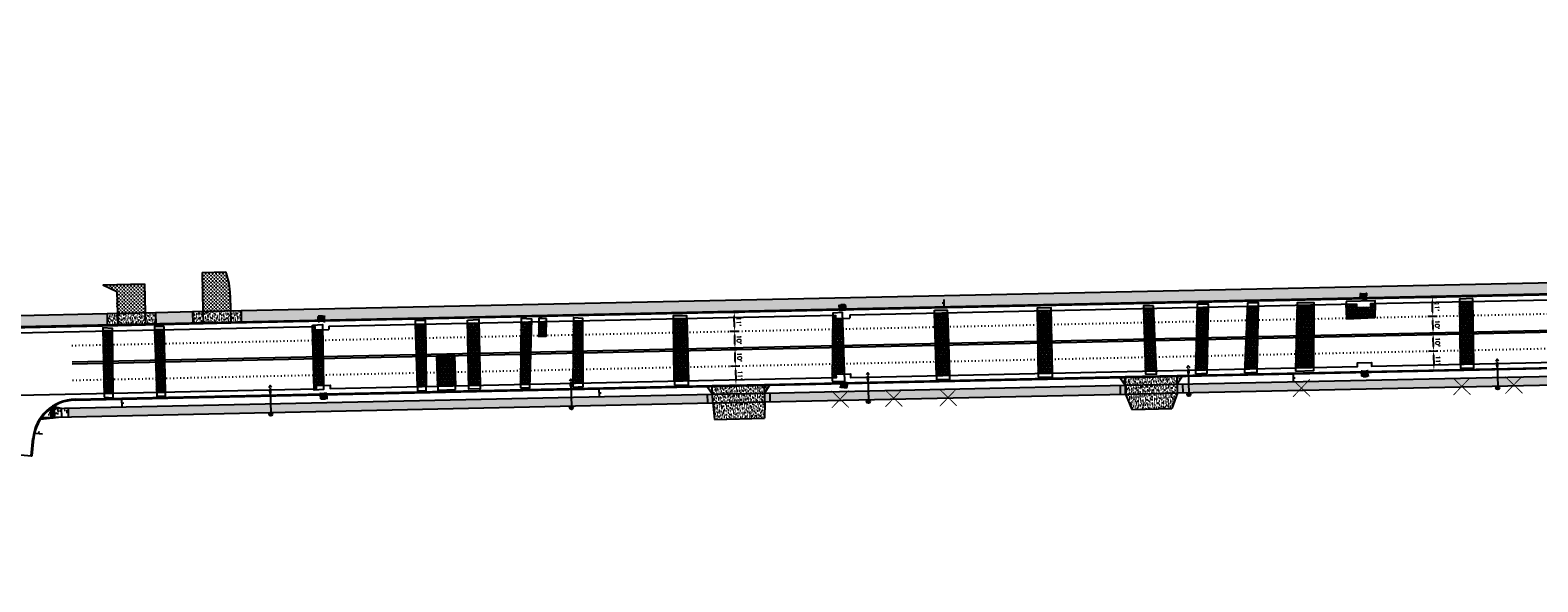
# Model space of a CAD drawing. Extents: x 1490373 to 1513918, y 649283 to 656452.
# Tile 7 of 11: x 1511327 to 1512196, y 652655 to 652972. Entities that reach past the tile are written whole.
import ezdxf

# ---------------------------------------------------------------- set-up
doc = ezdxf.new("R2010")
doc.units = 0
doc.header["$MEASUREMENT"] = 0
doc.header["$PDMODE"] = 34
doc.header["$PDSIZE"] = 0.004
doc.linetypes.add('HIDDEN', pattern=[0.375, 0.25, -0.125])
doc.linetypes.add('pavement_dash', pattern=[2, 0.5, -1.5])
for name, color, linetype in [('E-LANELINE', 110, 'Continuous'), ('E-MISC', 51, 'Continuous'), ('MOT-SIGNS', 4, 'Continuous'), ('P-ASPHALTDRIVE', 252, 'Continuous'), ('P-CONCRETEAREA', 252, 'Continuous'), ('P-CURB', 6, 'Continuous'), ('P-DRIVE', 1, 'Continuous'), ('P-DRIVEEND', 2, 'Continuous'), ('P-DRIVESTART', 2, 'Continuous'), ('P-FULLDEPTHREPAIR', 252, 'Continuous'), ('P-LABEL', 7, 'Continuous'), ('P-LIGHT-COBRAHEAD', 1, 'Continuous'), ('P-PAVEMENT', 6, 'Continuous'), ('P-SAWCUT', 3, 'Continuous'), ('P-SIGN', 3, 'Continuous'), ('P-STORM-DISPLAY', 5, 'Continuous'), ('P-TREEREMOVAL', 1, 'Continuous'), ('P-WALK', 4, 'Continuous'), ('SIGN', 7, 'Continuous')]:
    doc.layers.add(name, color=color, linetype=linetype)
doc.styles.get("Standard").update_dxf_attribs({"font": 'simplex.shx'})
doc.dimstyles.new('COEC', dxfattribs={"dimscale": 13.9, "dimtxt": 0.18, "dimasz": 0.18, "dimexe": 0.18, "dimexo": 0.0625, "dimgap": 0.09, "dimtad": 1, "dimzin": 0, "dimdsep": 46, "dimtxsty": 'Standard', "dimcen": 0.09, "dimclrd": 256, "dimclre": 256, "dimclrt": 256, "dimaunit": 1, "dimadec": 4, "dimazin": 0, "dimtfac": 1, "dimtofl": 0, "dimtmove": 0, "dimatfit": 3, "dimfxl": 1, "dimtolj": 1, "dimtzin": 0, "dimlwd": -1, "dimlwe": -1, "dimarcsym": 0})
pattern_1 = [(37.5, (0, 0), (-0.0629933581, 1.926823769), [0, -1.52, 0, -1.7, 0, -1.625]), (7.5, (0, 0), (1.7697767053, 2.8221460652), [0, -0.82, 0, -1.37, 0, -0.525]), (327.5, (-1.23, 0), (3.1141418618, 0.0056590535), [0, -0.5, 0, -1.8, 0, -2.35]), (317.5, (-1.23, 0), (3.0061266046, 0.877675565), [0, -0.25, 0, -1.18, 0, -1.35])]

# ---------------------------------------------------------------- blocks, each defined once
blk = doc.blocks.new('COBRAHEAD')
at = {"layer": 'P-LIGHT-COBRAHEAD'}
h = blk.add_hatch(color=256, dxfattribs=at)
edge = h.paths.add_edge_path()
edge.add_ellipse((1508880.94, 651840.29), major_axis=(0.88, -1.55), ratio=0.5, start_angle=0, end_angle=360)
h = blk.add_hatch(color=256, dxfattribs=at)
h.dxf.hatch_style = 1
edge = h.paths.add_edge_path()
edge.add_arc((1508887.25, 651828.68), 1, 0, 360)
at = {"layer": 'P-LIGHT-COBRAHEAD', "flags": 128}
for points, elevation in [([(1508879.15, 651841.87), (1508879.36, 651843.12), (1508880.54, 651842.67)], 129.62), ([(1508880.08, 651841.85), (1508887.25, 651828.68)], 64.81)]:
    blk.add_lwpolyline(points, dxfattribs=dict(at, elevation=elevation))
at = {"layer": 'P-LIGHT-COBRAHEAD'}
blk.add_circle((1508887.25, 651828.68), 1, dxfattribs=at)
blk = doc.blocks.new('*D402')
at = {"layer": 'Defpoints', "color": 0, "transparency": 16777216}
for p in [(1511729.32, 652788.81), (1511733.12, 652788.89), (1511729.54, 652778.81)]:
    blk.add_point(p, dxfattribs=at)
at = {"layer": 'SIGN', "transparency": 16777216}
for p, q in [((1511730.32, 652788.83), (1511735.62, 652788.95)), ((1511733.28, 652781.39), (1511733.18, 652786.39)), ((1511730.54, 652778.84), (1511735.84, 652778.95))]:
    blk.add_line(p, q, dxfattribs=at)
for points in [[(1511733.59, 652786.4), (1511732.76, 652786.38), (1511733.12, 652788.89)], [(1511733.7, 652781.4), (1511732.87, 652781.39), (1511733.34, 652778.9)]]:
    blk.add_solid(points, dxfattribs=at)
at = {"layer": 'SIGN', "transparency": 16777216, "insert": (1511735.72, 652783.95), "char_height": 2.5, "attachment_point": 5, "rotation": 271.23222}
blk.add_mtext("\\A1;10'", dxfattribs=at)
blk = doc.blocks.new('*D403')
at = {"layer": 'Defpoints', "color": 0, "transparency": 16777216}
for p in [(1511729.22, 652798.81), (1511732.91, 652798.89), (1511729.32, 652788.81)]:
    blk.add_point(p, dxfattribs=at)
at = {"layer": 'SIGN', "transparency": 16777216}
for p, q in [((1511730.21, 652798.83), (1511735.41, 652798.94)), ((1511733.07, 652791.39), (1511732.96, 652796.39)), ((1511730.32, 652788.83), (1511735.62, 652788.95))]:
    blk.add_line(p, q, dxfattribs=at)
for points in [[(1511733.38, 652796.4), (1511732.54, 652796.38), (1511732.91, 652798.89)], [(1511733.48, 652791.4), (1511732.65, 652791.38), (1511733.12, 652788.89)]]:
    blk.add_solid(points, dxfattribs=at)
at = {"layer": 'SIGN', "transparency": 16777216, "insert": (1511735.5, 652793.95), "char_height": 2.5, "attachment_point": 5, "rotation": 271.23222}
blk.add_mtext("\\A1;10'", dxfattribs=at)
blk = doc.blocks.new('*D404')
at = {"layer": 'Defpoints', "color": 0, "transparency": 16777216}
for p in [(1512131.52, 652797.46), (1512135.32, 652797.54), (1512131.74, 652787.46)]:
    blk.add_point(p, dxfattribs=at)
at = {"layer": 'SIGN', "transparency": 16777216}
for p, q in [((1512132.52, 652797.48), (1512137.82, 652797.6)), ((1512135.48, 652790.05), (1512135.38, 652795.04)), ((1512132.74, 652787.49), (1512138.04, 652787.6))]:
    blk.add_line(p, q, dxfattribs=at)
for points in [[(1512135.79, 652795.05), (1512134.96, 652795.04), (1512135.32, 652797.54)], [(1512135.9, 652790.05), (1512135.07, 652790.04), (1512135.54, 652787.55)]]:
    blk.add_solid(points, dxfattribs=at)
at = {"layer": 'SIGN', "transparency": 16777216, "insert": (1512137.92, 652792.6), "char_height": 2.5, "attachment_point": 5, "rotation": 271.23222}
blk.add_mtext("\\A1;10'", dxfattribs=at)
blk = doc.blocks.new('*D405')
at = {"layer": 'Defpoints', "color": 0, "transparency": 16777216}
for p in [(1512131.42, 652807.46), (1512135.11, 652807.54), (1512131.52, 652797.46)]:
    blk.add_point(p, dxfattribs=at)
at = {"layer": 'SIGN', "transparency": 16777216}
for p, q in [((1512132.42, 652807.48), (1512137.61, 652807.6)), ((1512135.27, 652800.04), (1512135.16, 652805.04)), ((1512132.52, 652797.48), (1512137.82, 652797.6))]:
    blk.add_line(p, q, dxfattribs=at)
for points in [[(1512135.58, 652805.05), (1512134.74, 652805.03), (1512135.11, 652807.54)], [(1512135.68, 652800.05), (1512134.85, 652800.03), (1512135.32, 652797.54)]]:
    blk.add_solid(points, dxfattribs=at)
at = {"layer": 'SIGN', "transparency": 16777216, "insert": (1512137.7, 652802.6), "char_height": 2.5, "attachment_point": 5, "rotation": 271.23222}
blk.add_mtext("\\A1;10'", dxfattribs=at)
blk = doc.blocks.new('370')
at = {"color": 0, "linetype": 'ByBlock'}
for p, q in [((0, 0.1), (0, -0.1)), ((0, 0), (0.063, 0))]:
    blk.add_line(p, q, dxfattribs=at)
blk = doc.blocks.new('*D410')
at = {"layer": 'Defpoints', "color": 0, "transparency": 16777216}
for p in [(1511729.44, 652778.81), (1511729.79, 652767.83), (1511733.69, 652767.95)]:
    blk.add_point(p, dxfattribs=at)
at = {"layer": 'P-LABEL', "transparency": 16777216}
for p, q in [((1511730.43, 652778.84), (1511735.83, 652779.02)), ((1511733.42, 652776.44), (1511733.61, 652770.45)), ((1511730.79, 652767.86), (1511736.19, 652768.03))]:
    blk.add_line(p, q, dxfattribs=at)
for points in [[(1511733.83, 652776.45), (1511733, 652776.42), (1511733.34, 652778.94)], [(1511734.02, 652770.47), (1511733.19, 652770.44), (1511733.69, 652767.95)]]:
    blk.add_solid(points, dxfattribs=at)
at = {"layer": 'P-LABEL', "transparency": 16777216, "insert": (1511736, 652773.52), "char_height": 2.5, "attachment_point": 5, "rotation": 271.83379}
blk.add_mtext("\\A1;11'", dxfattribs=at)
blk = doc.blocks.new('*D411')
at = {"layer": 'Defpoints', "color": 0, "transparency": 16777216}
for p in [(1512131.63, 652787.46), (1512131.86, 652776.46), (1512135.77, 652776.55)]:
    blk.add_point(p, dxfattribs=at)
at = {"layer": 'P-LABEL', "transparency": 16777216}
for p, q in [((1512132.63, 652787.48), (1512138.04, 652787.6)), ((1512135.59, 652785.05), (1512135.72, 652779.05)), ((1512132.86, 652776.49), (1512138.27, 652776.6))]:
    blk.add_line(p, q, dxfattribs=at)
for points in [[(1512136.01, 652785.06), (1512135.17, 652785.04), (1512135.54, 652787.55)], [(1512136.14, 652779.06), (1512135.3, 652779.04), (1512135.77, 652776.55)]]:
    blk.add_solid(points, dxfattribs=at)
at = {"layer": 'P-LABEL', "transparency": 16777216, "insert": (1512138.14, 652782.1), "char_height": 2.5, "attachment_point": 5, "rotation": 271.23222}
blk.add_mtext("\\A1;11'", dxfattribs=at)
blk = doc.blocks.new('*D418')
at = {"layer": 'Defpoints', "color": 0, "transparency": 16777216}
for p in [(1511728.96, 652809.81), (1511732.67, 652809.89), (1511729.2, 652798.81)]:
    blk.add_point(p, dxfattribs=at)
at = {"layer": 'P-LABEL', "transparency": 16777216}
for p, q in [((1511729.96, 652809.83), (1511735.17, 652809.94)), ((1511732.85, 652801.39), (1511732.72, 652807.39)), ((1511730.2, 652798.83), (1511735.41, 652798.94))]:
    blk.add_line(p, q, dxfattribs=at)
for points in [[(1511733.14, 652807.4), (1511732.31, 652807.38), (1511732.67, 652809.89)], [(1511733.27, 652801.4), (1511732.44, 652801.38), (1511732.91, 652798.89)]]:
    blk.add_solid(points, dxfattribs=at)
at = {"layer": 'P-LABEL', "transparency": 16777216, "insert": (1511735.28, 652804.44), "char_height": 2.5, "attachment_point": 5, "rotation": 271.23222}
blk.add_mtext("\\A1;11'", dxfattribs=at)
blk = doc.blocks.new('*D419')
at = {"layer": 'Defpoints', "color": 0, "transparency": 16777216}
for p in [(1512131.03, 652818.46), (1512134.87, 652818.54), (1512131.27, 652807.46)]:
    blk.add_point(p, dxfattribs=at)
at = {"layer": 'P-LABEL', "transparency": 16777216}
for p, q in [((1512132.03, 652818.48), (1512137.37, 652818.59)), ((1512135.05, 652810.04), (1512134.92, 652816.04)), ((1512132.27, 652807.48), (1512137.61, 652807.6))]:
    blk.add_line(p, q, dxfattribs=at)
for points in [[(1512135.34, 652816.05), (1512134.51, 652816.03), (1512134.87, 652818.54)], [(1512135.47, 652810.05), (1512134.64, 652810.03), (1512135.11, 652807.54)]]:
    blk.add_solid(points, dxfattribs=at)
at = {"layer": 'P-LABEL', "transparency": 16777216, "insert": (1512137.48, 652813.09), "char_height": 2.5, "attachment_point": 5, "rotation": 271.23222}
blk.add_mtext("\\A1;11'", dxfattribs=at)

msp = doc.modelspace()

# ---------------------------------------------------------------- hatches: boundary and pattern name
at = {"layer": 'P-ASPHALTDRIVE'}
h = msp.add_hatch(dxfattribs=at)
h.set_pattern_fill('CROSS', color=256, scale=4)
h.paths.add_polyline_path([(1511392.969, 652826.158), (1511368.898, 652825.64), (1511377.06, 652821.743), (1511377.329, 652809.246), (1511393.325, 652809.59)])
h = msp.add_hatch(dxfattribs=at)
h.set_pattern_fill('CROSS', color=256, scale=4)
h.paths.add_polyline_path([(1511439.74, 652833.095), (1511426.055, 652832.801), (1511426.539, 652810.305), (1511442.535, 652810.649), (1511442.339, 652819.747, 0.0856148)])
at = {"layer": 'P-CONCRETEAREA'}
h = msp.add_hatch(color=255, dxfattribs=at)
h.dxf.hatch_style = 1
edge = h.paths.add_edge_path()
edge.add_line((1512258.798, 652828.206), (1511448.533, 652810.778))
edge.add_line((1511448.533, 652810.778), (1511448.673, 652804.279))
edge.add_line((1511448.673, 652804.279), (1512258.938, 652821.708))
edge.add_arc((1512228.597, 654232.282), 1410.9, 271.232222, 271.419234)
edge.add_line((1512263.542, 652821.815), (1512263.505, 652823.299))
edge.add_line((1512263.505, 652823.299), (1512312.586, 652828.392))
edge.add_arc((1512228.597, 654232.282), 1406.4, 273.423684, 282.218439)
edge.add_line((1512526.246, 652857.74), (1512525.188, 652862.626))
edge.add_arc((1512228.597, 654232.282), 1401.4, 273.419226, 282.218439, ccw=False)
edge.add_line((1512312.178, 652833.376), (1512263.381, 652828.313))
edge.add_arc((1512228.597, 654232.282), 1404.4, 271.232222, 271.419234, ccw=False)
h = msp.add_hatch(color=255, dxfattribs=at)
h.dxf.hatch_style = 1
h.paths.add_polyline_path([(1511990.941, 652768.432), (1511987.942, 652768.368), (1511988.049, 652763.369), (1511991.049, 652763.434)])
h.paths.add_polyline_path([(1512612.722, 652820.196), (1512611.41, 652825.02, -0.0610993), (1512259.959, 652774.219), (1511990.941, 652768.432), (1511991.049, 652763.434), (1512260.067, 652769.22, 0.0610993)])
h.paths.add_polyline_path([(1512614.358, 652825.825, -0.0005238), (1512611.41, 652825.02), (1512612.722, 652820.196, 0.0005326), (1512615.73, 652821.017)])
h.paths.add_polyline_path([(1512588.006, 652813.74), (1512590.986, 652814.54), (1512590.246, 652817.299), (1512587.265, 652816.499)], flags=24)
h.paths.add_polyline_path([(1512442.364, 652784.88), (1512445.404, 652785.412), (1512444.911, 652788.227), (1512441.871, 652787.695)], flags=24)
h.paths.add_polyline_path([(1512470.563, 652789.527), (1512473.603, 652790.059), (1512473.11, 652792.874), (1512470.07, 652792.342)], flags=24)
h.paths.add_polyline_path([(1512498.844, 652794.149), (1512501.872, 652794.747), (1512501.318, 652797.55), (1512498.291, 652796.952)], flags=24)
h.paths.add_polyline_path([(1512529.73, 652801.158), (1512532.746, 652801.811), (1512532.142, 652804.603), (1512529.126, 652803.951)], flags=24)
h.paths.add_polyline_path([(1512586.601, 652813.501), (1512589.581, 652814.301), (1512588.841, 652817.06), (1512585.86, 652816.26)], flags=24)
h.paths.add_polyline_path([(1512379.575, 652774.609), (1512384.149, 652775.181), (1512383.794, 652778.016), (1512379.22, 652777.444)], flags=25)
h.paths.add_polyline_path([(1512149.727, 652767.405), (1512152.812, 652767.471), (1512152.75, 652770.328), (1512149.665, 652770.262)], flags=24)
h.paths.add_polyline_path([(1512179.703, 652768.251), (1512182.788, 652768.317), (1512182.726, 652771.174), (1512179.641, 652771.108)], flags=24)
h.paths.add_polyline_path([(1512207.407, 652769.143), (1512210.492, 652769.209), (1512210.43, 652772.066), (1512207.345, 652772)], flags=24)
h.paths.add_polyline_path([(1512238.021, 652769.604), (1512241.106, 652769.67), (1512241.044, 652772.527), (1512237.959, 652772.461)], flags=24)
h.paths.add_polyline_path([(1512298.221, 652771.755), (1512301.301, 652771.943), (1512301.127, 652774.795), (1512298.047, 652774.607)], flags=24)
h.paths.add_polyline_path([(1512325.081, 652772.814), (1512328.157, 652773.049), (1512327.939, 652775.898), (1512324.863, 652775.663)], flags=24)
h.paths.add_polyline_path([(1512057.341, 652766.428), (1512060.426, 652766.494), (1512060.364, 652769.351), (1512057.279, 652769.285)], flags=24)
h = msp.add_hatch(color=255, dxfattribs=at)
h.dxf.hatch_style = 1
h.paths.add_polyline_path([(1511371.33, 652809.117), (1511320.884, 652808.032), (1511321.023, 652801.534), (1511371.47, 652802.619)])
h = msp.add_hatch(dxfattribs=at)
h.set_pattern_fill('AR-SAND', color=256)
h.set_pattern_definition(pattern_1)
h.paths.add_polyline_path([(1511377.329, 652809.246), (1511371.33, 652809.117), (1511371.47, 652802.619), (1511377.468, 652802.748)])
h.paths.add_polyline_path([(1511393.325, 652809.59), (1511377.329, 652809.246), (1511377.468, 652802.748), (1511393.465, 652803.092)])
h.paths.add_polyline_path([(1511399.324, 652809.719), (1511393.325, 652809.59), (1511393.465, 652803.092), (1511399.463, 652803.221)])
h = msp.add_hatch(color=255, dxfattribs=at)
h.dxf.hatch_style = 1
h.paths.add_polyline_path([(1511420.54, 652810.176), (1511399.324, 652809.719), (1511399.463, 652803.221), (1511420.68, 652803.677)])
h = msp.add_hatch(dxfattribs=at)
h.set_pattern_fill('AR-SAND', color=256)
h.set_pattern_definition(pattern_1)
h.paths.add_polyline_path([(1511426.539, 652810.305), (1511420.54, 652810.176), (1511420.68, 652803.677), (1511426.678, 652803.806)])
h.paths.add_polyline_path([(1511442.535, 652810.649), (1511426.539, 652810.305), (1511426.678, 652803.806), (1511442.675, 652804.15)])
h.paths.add_polyline_path([(1511448.533, 652810.778), (1511442.535, 652810.649), (1511442.675, 652804.15), (1511448.673, 652804.279)])
h = msp.add_hatch(dxfattribs=at)
h.set_pattern_fill('AR-SAND', color=256)
h.set_pattern_definition(pattern_1)
h.paths.add_polyline_path([(1511720.068, 652767.107), (1511717.068, 652767.043), (1511720.164, 652762.608)])
h.paths.add_polyline_path([(1511750.061, 652767.752), (1511720.068, 652767.107), (1511720.164, 652762.608), (1511750.158, 652763.253)])
h.paths.add_polyline_path([(1511753.06, 652767.817), (1511750.061, 652767.752), (1511750.158, 652763.253)])
h.paths.add_polyline_path([(1511750.158, 652763.253), (1511720.164, 652762.608), (1511720.272, 652757.609), (1511750.265, 652758.254)])
h = msp.add_hatch(color=255, dxfattribs=at)
h.dxf.hatch_style = 1
h.paths.add_polyline_path([(1511753.157, 652763.318), (1511750.158, 652763.253), (1511750.265, 652758.254), (1511753.264, 652758.319)])
h.paths.add_polyline_path([(1511954.949, 652767.658), (1511753.157, 652763.318), (1511753.264, 652758.319), (1511955.057, 652762.659)])
h.paths.add_polyline_path([(1511957.949, 652767.723), (1511954.949, 652767.658), (1511955.057, 652762.659), (1511958.056, 652762.724)])
h.paths.add_polyline_path([(1511791.607, 652760.019), (1511794.692, 652760.085), (1511794.63, 652762.942), (1511791.545, 652762.876)], flags=24)
h.paths.add_polyline_path([(1511822.475, 652760.591), (1511825.56, 652760.657), (1511825.498, 652763.514), (1511822.413, 652763.448)], flags=24)
h.paths.add_polyline_path([(1511853.801, 652760.977), (1511856.886, 652761.043), (1511856.824, 652763.9), (1511853.739, 652763.834)], flags=24)
h = msp.add_hatch(dxfattribs=at)
h.set_pattern_fill('AR-SAND', color=256)
h.set_pattern_definition(pattern_1)
h.paths.add_polyline_path([(1511957.852, 652772.222), (1511954.853, 652772.157), (1511957.949, 652767.723)])
h.paths.add_polyline_path([(1511987.845, 652772.867), (1511957.852, 652772.222), (1511957.949, 652767.723), (1511987.942, 652768.368)])
h.paths.add_polyline_path([(1511990.844, 652772.931), (1511987.845, 652772.867), (1511987.942, 652768.368)])
h.paths.add_polyline_path([(1511987.942, 652768.368), (1511957.949, 652767.723), (1511958.056, 652762.724), (1511988.049, 652763.369)])
h = msp.add_hatch(color=255, dxfattribs=at)
h.dxf.hatch_style = 1
h.paths.add_polyline_path([(1511717.165, 652762.544), (1511348.915, 652754.623), (1511349.022, 652749.624), (1511717.273, 652757.545)])
h.paths.add_polyline_path([(1511720.164, 652762.608), (1511717.165, 652762.544), (1511717.273, 652757.545), (1511720.272, 652757.609)])
h = msp.add_hatch(dxfattribs=at)
h.set_pattern_fill('AR-SAND', color=256)
h.set_pattern_definition(pattern_1)
h.paths.add_polyline_path([(1511750.265, 652758.254), (1511720.272, 652757.609), (1511721.344, 652748.13), (1511750.017, 652748.747)])
h = msp.add_hatch(dxfattribs=at)
h.set_pattern_fill('AR-SAND', color=256)
h.set_pattern_definition(pattern_1)
h.paths.add_polyline_path([(1511979.807, 652763.192), (1511958.056, 652762.724), (1511961.677, 652753.8), (1511980.001, 652754.194)])
h.paths.add_polyline_path([(1511988.049, 652763.369), (1511979.807, 652763.192), (1511980.001, 652754.194), (1511984.816, 652754.297)])
h.paths.add_polyline_path([(1511961.303, 652754.211), (1511962.032, 652754.226), (1511962.012, 652755.164), (1511961.283, 652755.148)], flags=25)
h.paths.add_polyline_path([(1511984.443, 652754.708), (1511985.172, 652754.724), (1511985.151, 652755.661), (1511984.422, 652755.646)], flags=24)
h = msp.add_hatch(dxfattribs=at)
h.set_pattern_fill('AR-CONC', color=256)
h.set_pattern_definition([(50, (0, 0), (7.172601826, -0.62752135), [0.75, -8.25]), (355, (0, 0), (-1.387513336, 7.521921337), [0.6, -6.6]), (100.45144446, (0.598, -0.052), (5.785088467, 6.89439991), [0.63740192, -7.01142112]), (46.1842, (0, 2), (10.672413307, -1.65519281), [1.125, -12.375]), (96.6356355, (0.889, 1.862), (9.34661946, 9.74118601), [0.95610342, -10.5171376]), (351.184164, (0, 2), (9.34661945, 9.741186), [0.9, -9.90000001]), (21, (1, 1.5), (5.969070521, -4.026188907), [0.75, -8.25]), (326, (1, 1.5), (2.43315332, 7.25150045), [0.6, -6.6]), (71.45144474, (1.4974, 1.1645), (8.402223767, 3.225311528), [0.6374019, -7.01142112]), (37.5, (0, 0), (0.121598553, 3.3289385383), [0, -6.52, 0, -6.7, 0, -6.625]), (7.5, (0, 0), (2.6306953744, 3.944117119), [0, -3.82, 0, -6.37, 0, -2.525]), (327.5, (-2.23, 0), (5.3382243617, -0.2255487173), [0, -2.5, 0, -7.8, 0, -10.35]), (317.5, (-3.23, 0), (5.831861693, 1.001049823), [0, -3.25, 0, -5.18, 0, -7.35])])
h.paths.add_polyline_path([(1511348.915, 652754.623), (1511344.916, 652754.537), (1511345.023, 652749.538), (1511349.022, 652749.624)])
h.paths.add_polyline_path([(1511344.916, 652754.537), (1511340.917, 652754.451), (1511341.024, 652749.452), (1511345.023, 652749.538)])
h.paths.add_polyline_path([(1511345.023, 652749.538), (1511333.805, 652749.297, 0.0126635), (1511333.093, 652748.281)])
h.paths.add_polyline_path([(1511338.917, 652754.408, 0.0741669), (1511333.805, 652749.297), (1511339.025, 652749.409)])
h.paths.add_polyline_path([(1511340.427, 652755.44, 0.0186708), (1511338.917, 652754.408), (1511344.916, 652754.537)])
at = {"layer": 'P-FULLDEPTHREPAIR'}
h = msp.add_hatch(dxfattribs=at)
h.set_pattern_fill('NET3', color=256, scale=15)
h.set_pattern_definition([(0, (-59.716, 0.3638), (0, 1.875), []), (60, (-59.716, 0.3638), (-1.623797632, 0.9375), []), (120, (-59.716, 0.3638), (-1.623797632, -0.9375), [])])
h.paths.add_polyline_path([(1511789.097, 652772.093), (1511789.515, 652808.11), (1511791.059, 652808.143), (1511791.102, 652806.144), (1511795.088, 652806.229), (1511796.246, 652774.247), (1511791.485, 652774.145), (1511791.528, 652772.145)])
h = msp.add_hatch(dxfattribs=at)
h.set_pattern_fill('NET3', color=256, scale=15)
h.paths.add_polyline_path([(1511849.238, 652773.386), (1511848.148, 652809.371), (1511855.472, 652809.529), (1511856.665, 652773.546)])
h = msp.add_hatch(dxfattribs=at)
h.set_pattern_fill('NET3', color=256, scale=15)
h.paths.add_polyline_path([(1511907.811, 652774.646), (1511916.066, 652774.824), (1511915.355, 652810.817), (1511907.271, 652810.643)])
h = msp.add_hatch(dxfattribs=at)
h.set_pattern_fill('NET3', color=256, scale=15)
h.paths.add_polyline_path([(1511969.529, 652775.974), (1511975.876, 652776.11), (1511974.256, 652812.084), (1511968.514, 652811.96)])
h = msp.add_hatch(dxfattribs=at)
h.set_pattern_fill('NET3', color=256, scale=15)
h.set_pattern_definition([(0, (30.6666, 1.0945), (0, 1.875), []), (60, (30.6666, 1.0945), (-1.623797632, 0.9375), []), (120, (30.6666, 1.0945), (-1.623797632, -0.9375), [])])
h.paths.add_polyline_path([(1511998.437, 652776.596), (1512005.205, 652776.741), (1512005.798, 652812.762), (1511999.328, 652812.623)])
h = msp.add_hatch(dxfattribs=at)
h.set_pattern_fill('NET3', color=256, scale=15)
h.set_pattern_definition([(0, (60.1162, 0.8513), (0, 1.875), []), (60, (60.1162, 0.8513), (-1.623797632, 0.9375), []), (120, (60.1162, 0.8513), (-1.623797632, -0.9375), [])])
h.paths.add_polyline_path([(1512026.752, 652777.205), (1512033.899, 652777.358), (1512034.588, 652813.381), (1512028.306, 652813.246)])
h = msp.add_hatch(dxfattribs=at)
h.set_pattern_fill('NET3', color=256, scale=15)
h.set_pattern_definition([(0, (89.5658, 0.7296), (0, 1.875), []), (60, (89.5658, 0.7296), (-1.623797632, 0.9375), []), (120, (89.5658, 0.7296), (-1.623797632, -0.9375), [])])
h.paths.add_polyline_path([(1512056.049, 652777.835), (1512066.559, 652778.061), (1512066.685, 652814.072), (1512056.969, 652813.863)])
h = msp.add_hatch(dxfattribs=at)
h.set_pattern_fill('NET3', color=256, scale=15)
h.paths.add_polyline_path([(1512085.214, 652814.47), (1512091.142, 652814.598), (1512091.185, 652812.598), (1512099.319, 652812.773), (1512099.276, 652814.773), (1512101.887, 652814.829), (1512101.767, 652806.758), (1512085.649, 652805.981)])
h = msp.add_hatch(dxfattribs=at)
h.set_pattern_fill('NET3', color=256, scale=15)
h.paths.add_polyline_path([(1512150.503, 652815.875), (1512150.982, 652779.877), (1512158.793, 652780.045), (1512158.137, 652816.039)])
h = msp.add_hatch(dxfattribs=at)
h.set_pattern_fill('NET3', color=256, scale=15)
h.paths.add_polyline_path([(1511399.963, 652763.723), (1511404.964, 652763.83), (1511404.267, 652799.823), (1511398.763, 652799.705)])
h = msp.add_hatch(dxfattribs=at)
h.set_pattern_fill('NET3', color=256, scale=15)
h.paths.add_polyline_path([(1511490.743, 652765.675), (1511489.761, 652801.662), (1511490.987, 652801.689), (1511491.03, 652799.689), (1511495.472, 652799.785), (1511495.962, 652767.788), (1511491.787, 652767.698), (1511491.83, 652765.699)])
h = msp.add_hatch(dxfattribs=at)
h.set_pattern_fill('NET3', color=256, scale=15)
h.paths.add_polyline_path([(1511550.195, 652766.954), (1511549.008, 652802.937), (1511554.795, 652803.061), (1511555.13, 652767.06)])
h = msp.add_hatch(dxfattribs=at)
h.set_pattern_fill('NET3', color=256, scale=15)
h.paths.add_polyline_path([(1511579.829, 652767.591), (1511579.131, 652803.585), (1511585.528, 652803.722), (1511586.209, 652767.729)])
h = msp.add_hatch(dxfattribs=at)
h.set_pattern_fill('NET3', color=256, scale=15)
h.set_pattern_definition([(0, (29.7798, -0.363), (0, 1.875), []), (60, (29.7798, -0.363), (-1.623797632, 0.9375), []), (120, (29.7798, -0.363), (-1.623797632, -0.9375), [])])
h.paths.add_polyline_path([(1511609.547, 652768.231), (1511609.861, 652804.246), (1511616.017, 652804.378), (1511614.936, 652768.347)])
h = msp.add_hatch(dxfattribs=at)
h.set_pattern_fill('NET3', color=256, scale=15)
h.set_pattern_definition([(0, (39.7064, 4.234), (0, 1.875), []), (60, (39.7064, 4.234), (-1.623797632, 0.9375), []), (120, (39.7064, 4.234), (-1.623797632, -0.9375), [])])
h.paths.add_polyline_path([(1511620.18, 652795.837), (1511620.136, 652804.467), (1511624.497, 652804.561), (1511624.319, 652796.107)])
h = msp.add_hatch(dxfattribs=at)
h.set_pattern_fill('NET3', color=256, scale=15)
h.set_pattern_definition([(0, (59.5596, 3.1453), (0, 1.875), []), (60, (59.5596, 3.1453), (-1.623797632, 0.9375), []), (120, (59.5596, 3.1453), (-1.623797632, -0.9375), [])])
h.paths.add_polyline_path([(1511639.722, 652768.88), (1511639.971, 652804.893), (1511645.418, 652805.011), (1511645.581, 652769.006)])
h = msp.add_hatch(dxfattribs=at)
h.set_pattern_fill('NET3', color=256, scale=15)
h.paths.add_polyline_path([(1511698.144, 652770.136), (1511697.6, 652806.133), (1511705.4, 652806.301), (1511706.252, 652770.311)])
h = msp.add_hatch(dxfattribs=at)
h.set_pattern_fill('NET3', color=256, scale=15)
h.paths.add_polyline_path([(1511369.673, 652763.071), (1511374.839, 652763.182), (1511374.413, 652799.181), (1511369.016, 652799.065)])
h = msp.add_hatch(dxfattribs=at)
h.set_pattern_fill('NET3', color=256, scale=15)
h.paths.add_polyline_path([(1511561.843, 652767.205), (1511561.27, 652784.746), (1511571.455, 652784.848), (1511572.11, 652767.425)])
at = {"layer": 'P-STORM-DISPLAY'}
h = msp.add_hatch(color=256, dxfattribs=at)
h.dxf.hatch_style = 1
h.paths.add_polyline_path([(1512096.832, 652820.472), (1512093.416, 652820.398), (1512093.464, 652818.149), (1512096.88, 652818.222)])
h = msp.add_hatch(color=256, dxfattribs=at)
h.dxf.hatch_style = 1
h.paths.add_polyline_path([(1511796.764, 652814.017), (1511793.348, 652813.944), (1511793.396, 652811.694), (1511796.812, 652811.768)])
h = msp.add_hatch(color=256, dxfattribs=at)
h.dxf.hatch_style = 1
h.paths.add_polyline_path([(1511496.644, 652807.562), (1511493.228, 652807.488), (1511493.277, 652805.239), (1511496.692, 652805.312)])
h = msp.add_hatch(color=256, dxfattribs=at)
h.dxf.hatch_style = 1
h.paths.add_polyline_path([(1512094.237, 652772.905), (1512097.653, 652772.978), (1512097.605, 652775.228), (1512094.189, 652775.154)])
h = msp.add_hatch(color=256, dxfattribs=at)
h.dxf.hatch_style = 1
h.paths.add_polyline_path([(1511794.039, 652766.448), (1511797.455, 652766.521), (1511797.407, 652768.771), (1511793.991, 652768.697)])
h = msp.add_hatch(color=256, dxfattribs=at)
h.dxf.hatch_style = 1
h.paths.add_polyline_path([(1511494.327, 652760.001), (1511497.742, 652760.074), (1511497.694, 652762.324), (1511494.278, 652762.25)])
at = {"layer": 'P-WALK'}
h = msp.add_hatch(dxfattribs=at)
h.set_pattern_fill('HEX', color=247)
h.set_pattern_definition([(0, (0, 0), (0, 0.216506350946), [0.125, -0.25]), (120, (0, 0), (-0.1875, -0.108253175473), [0.125, -0.25]), (60, (0.125, 0), (-0.1875, 0.108253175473), [0.125, -0.25])])
edge = h.paths.add_edge_path()
edge.add_line((1511340.936, 652753.534), (1511340.917, 652754.451))
edge.add_line((1511340.917, 652754.451), (1511340.405, 652754.44))
edge.add_line((1511340.405, 652754.44), (1511339.326, 652754.416))
edge.add_arc((1511339.596, 652732.346), 22.072, 90.701081, 91.763364)
edge.add_arc((1511355.235, 652754.607), 16.319, 180.701081, 181.763364)
edge.add_line((1511338.924, 652754.105), (1511339.023, 652749.484))
edge.add_line((1511339.023, 652749.484), (1511339.025, 652749.409))
edge.add_line((1511339.025, 652749.409), (1511339.198, 652749.413))
edge.add_line((1511339.198, 652749.413), (1511341.024, 652749.452))
edge.add_line((1511341.024, 652749.452), (1511340.936, 652753.534))

# ---------------------------------------------------------------- linework, layer by layer
at = {"layer": 'E-LANELINE', "linetype": 'pavement_dash', "flags": 128}
for points in [[(1511351.07, 652790.677), (1512259.185, 652810.211, 0.0627733), (1512611.107, 652862.279, 0.0627733)], [(1511351.5, 652770.682), (1512259.615, 652790.215, 0.0627733), (1512616.486, 652843.016, 0.0627733)]]:
    msp.add_lwpolyline(points, format="xyb", dxfattribs=at)
at = {"layer": 'E-LANELINE', "flags": 128}
for points in [[(1511351.274, 652781.18), (1512259.389, 652800.713, 0.0627733), (1512613.662, 652853.129, 0.0627733)], [(1511351.296, 652780.18), (1512259.411, 652799.713, 0.0627733), (1512613.931, 652852.166, 0.0627733)]]:
    msp.add_lwpolyline(points, format="xyb", dxfattribs=at)
at = {"layer": 'E-MISC', "flags": 128}
for points in [[(1512158.106, 652817.73), (1512150.483, 652817.382), (1512151.012, 652777.654), (1512158.835, 652777.749)], [(1511789.073, 652770.068), (1511796.401, 652769.982), (1511794.965, 652809.618), (1511789.53, 652809.363)], [(1511848.097, 652811.072), (1511855.42, 652811.091), (1511856.747, 652771.062), (1511849.314, 652770.876)], [(1511907.845, 652772.411), (1511916.111, 652772.541), (1511915.325, 652812.357), (1511907.248, 652812.169)], [(1511974.189, 652813.569), (1511968.472, 652813.458), (1511969.577, 652774.281), (1511975.964, 652774.148)], [(1511998.382, 652774.378), (1512005.17, 652774.638), (1512005.827, 652814.502), (1511999.372, 652814.411)], [(1512026.657, 652775.008), (1512033.859, 652775.278), (1512034.625, 652815.341), (1512028.384, 652815.046)], [(1512056.001, 652775.973), (1512066.553, 652776.236), (1512066.689, 652815.189), (1512057.005, 652815.255)], [(1512085.135, 652816.016), (1512085.649, 652805.981), (1512101.767, 652806.758), (1512101.911, 652816.48)], [(1511369.713, 652760.877), (1511374.87, 652760.606), (1511374.397, 652800.542), (1511368.985, 652800.788)], [(1511404.234, 652801.519), (1511398.7, 652801.605), (1511400.041, 652761.383), (1511405.008, 652761.567)], [(1511489.74, 652802.419), (1511495.427, 652802.691), (1511495.999, 652765.349), (1511490.761, 652765.02)], [(1511550.274, 652764.559), (1511555.153, 652764.582), (1511554.777, 652804.993), (1511548.945, 652804.859)], [(1511579.098, 652805.277), (1511585.491, 652805.658), (1511586.246, 652765.795), (1511579.87, 652765.504)], [(1511609.531, 652766.353), (1511614.873, 652766.264), (1511616.063, 652805.906), (1511609.878, 652806.196)], [(1511624.531, 652806.163), (1511620.127, 652806.135), (1511620.18, 652795.837), (1511624.319, 652796.107)], [(1511639.707, 652766.64), (1511645.59, 652767.06), (1511645.413, 652806.216), (1511639.982, 652806.543)], [(1511698.18, 652767.777), (1511706.307, 652767.999), (1511705.365, 652807.79), (1511697.575, 652807.806)], [(1511572.187, 652765.389), (1511571.455, 652784.848), (1511561.27, 652784.746), (1511561.916, 652764.981)]]:
    msp.add_lwpolyline(points, close=True, dxfattribs=at)
at = {"layer": 'P-CURB'}
for points in [[(1511352.968, 652759.211), (1512259.863, 652778.718, 0.1235966), (1512942.666, 652965.818), (1512948.821, 652969.288)], [(1510364.283, 652654.508), (1510477.39, 652690.263, -0.0712884), (1511124.92, 652797.316), (1512258.938, 652821.708, 0.0479732), (1512527.199, 652853.342, 0.0479732)]]:
    msp.add_lwpolyline(points, format="xyb", dxfattribs=at)
msp.add_lwpolyline([(1511328.153, 652727.101), (1511329.107, 652737.056)], dxfattribs=at)
at = {"layer": 'P-CURB', "flags": 128}
msp.add_lwpolyline([(1511327.655, 652727.149), (1511328.153, 652727.101)], dxfattribs=at)
at = {"layer": 'P-CURB'}
msp.add_arc((1511353.495, 652734.717), 24.5, 91.232222, 174.524701, dxfattribs=at)
at = {"layer": 'P-DRIVE', "flags": 128}
for points in [[(1511368.898, 652825.64), (1511392.969, 652826.158)], [(1511368.898, 652825.64), (1511377.06, 652821.743)], [(1511392.969, 652826.158), (1511393.325, 652809.59)], [(1511426.055, 652832.801), (1511426.539, 652810.305)], [(1511377.06, 652821.743), (1511377.329, 652809.246)], [(1511442.339, 652819.747), (1511442.535, 652810.649)], [(1511371.33, 652809.117), (1511399.324, 652809.719)], [(1511371.33, 652809.117), (1511371.481, 652802.119)], [(1511377.329, 652809.246), (1511377.479, 652802.248)], [(1511393.325, 652809.59), (1511393.476, 652802.592)], [(1511399.324, 652809.719), (1511399.474, 652802.721)], [(1511420.54, 652810.176), (1511448.533, 652810.778)], [(1511420.54, 652810.176), (1511420.69, 652803.177)], [(1511426.539, 652810.305), (1511426.689, 652803.306)], [(1511442.535, 652810.649), (1511442.685, 652803.651)], [(1511448.533, 652810.778), (1511448.684, 652803.78)], [(1511990.844, 652772.931), (1511990.834, 652773.431)], [(1511717.068, 652767.043), (1511717.058, 652767.542)], [(1511717.068, 652767.043), (1511720.164, 652762.608)], [(1511720.272, 652757.609), (1511720.057, 652767.607)], [(1511750.265, 652758.254), (1511750.05, 652768.252)], [(1511753.06, 652767.817), (1511750.158, 652763.253)], [(1511753.06, 652767.817), (1511753.049, 652768.317)], [(1511954.853, 652772.157), (1511954.842, 652772.657)], [(1511954.853, 652772.157), (1511957.949, 652767.723)], [(1511958.056, 652762.724), (1511957.841, 652772.722)], [(1511957.949, 652767.723), (1511987.942, 652768.368)], [(1511988.049, 652763.369), (1511987.834, 652773.367)], [(1511990.844, 652772.931), (1511987.942, 652768.368)], [(1511720.164, 652762.608), (1511750.158, 652763.253)], [(1511720.272, 652757.609), (1511750.265, 652758.254)], [(1511720.272, 652757.609), (1511721.344, 652748.13)], [(1511750.265, 652758.254), (1511750.017, 652748.747)], [(1511958.056, 652762.724), (1511988.049, 652763.369)], [(1511958.056, 652762.724), (1511961.677, 652753.8)], [(1511988.049, 652763.369), (1511984.816, 652754.297)]]:
    msp.add_lwpolyline(points, dxfattribs=at)
at = {"layer": 'P-DRIVE'}
msp.add_lwpolyline([(1511426.055, 652832.801), (1511439.74, 652833.095)], dxfattribs=at)
msp.add_arc((1511402.348, 652818.887), 40, 1.232222, 20.805951, dxfattribs=at)
at = {"layer": 'P-DRIVEEND'}
for p, q in [((1511721.344, 652748.13), (1511750.017, 652748.747)), ((1511961.677, 652753.8), (1511984.816, 652754.297))]:
    msp.add_line(p, q, dxfattribs=at)
at = {"layer": 'P-DRIVESTART', "flags": 128}
for points in [[(1511377.479, 652802.248), (1511393.476, 652802.592)], [(1511426.689, 652803.306), (1511442.685, 652803.651)], [(1511720.057, 652767.607), (1511750.05, 652768.252)], [(1511957.841, 652772.722), (1511987.834, 652773.367)]]:
    msp.add_lwpolyline(points, dxfattribs=at)
at = {"layer": 'P-FULLDEPTHREPAIR', "flags": 128}
for points in [[(1511849.238, 652773.386), (1511848.148, 652809.371), (1511855.472, 652809.529), (1511856.665, 652773.546), (1511849.238, 652773.386)], [(1511907.811, 652774.646), (1511916.066, 652774.824), (1511915.355, 652810.817), (1511907.271, 652810.643), (1511907.811, 652774.646)], [(1511969.529, 652775.974), (1511975.876, 652776.11), (1511974.256, 652812.084), (1511968.514, 652811.96), (1511969.529, 652775.974)], [(1512101.887, 652814.829), (1512101.767, 652806.758), (1512085.649, 652805.981), (1512085.214, 652814.47)], [(1512150.503, 652815.875), (1512150.982, 652779.877), (1512158.793, 652780.045), (1512158.137, 652816.039), (1512150.503, 652815.875)], [(1511399.963, 652763.723), (1511404.964, 652763.83), (1511404.267, 652799.823), (1511398.763, 652799.705), (1511399.963, 652763.723)], [(1511490.743, 652765.675), (1511489.761, 652801.662), (1511490.987, 652801.689), (1511491.03, 652799.689), (1511495.472, 652799.785), (1511495.962, 652767.788), (1511491.787, 652767.698), (1511491.83, 652765.699), (1511490.743, 652765.675)], [(1511550.195, 652766.954), (1511549.008, 652802.937), (1511554.795, 652803.061), (1511555.13, 652767.06), (1511550.195, 652766.954)], [(1511579.829, 652767.591), (1511579.131, 652803.585), (1511585.528, 652803.722), (1511586.209, 652767.729), (1511579.829, 652767.591)], [(1511698.144, 652770.136), (1511697.6, 652806.133), (1511705.4, 652806.301), (1511706.252, 652770.311), (1511698.144, 652770.136)], [(1511369.673, 652763.071), (1511374.839, 652763.182), (1511374.413, 652799.181), (1511369.016, 652799.065), (1511369.673, 652763.071)], [(1511561.843, 652767.205), (1511561.27, 652784.746), (1511571.455, 652784.848), (1511572.11, 652767.425), (1511561.843, 652767.205)]]:
    msp.add_lwpolyline(points, dxfattribs=at)
at = {"layer": 'P-PAVEMENT'}
for points in [[(1511442.685, 652803.651), (1512258.949, 652821.208, 0.0479732), (1512527.305, 652852.853, 0.0479732)], [(1511987.834, 652773.367), (1512259.852, 652779.218, 0.0616162), (1512612.985, 652830.634, 0.0616162)]]:
    msp.add_lwpolyline(points, format="xyb", dxfattribs=at)
for points in [[(1511315.035, 652800.905), (1511377.479, 652802.248)], [(1511393.476, 652802.592), (1511426.689, 652803.306)], [(1511352.957, 652759.711), (1511720.057, 652767.607)], [(1511750.05, 652768.252), (1511957.841, 652772.722)], [(1511327.655, 652727.149), (1511328.609, 652737.103)]]:
    msp.add_lwpolyline(points, dxfattribs=at)
msp.add_arc((1511353.495, 652734.717), 25, 91.232222, 174.524701, dxfattribs=at)
at = {"layer": 'P-SAWCUT'}
for points in [[(1511229.431, 652760.054), (1511491.83, 652765.699), (1511491.787, 652767.698), (1511499.872, 652767.872), (1511499.915, 652765.873), (1511791.528, 652772.145), (1511791.485, 652774.145), (1511799.657, 652774.32), (1511799.7, 652772.321), (1512091.72, 652778.602), (1512091.677, 652780.602), (1512099.839, 652780.777), (1512099.882, 652778.778), (1512259.787, 652782.217, 0.1235966), (1512940.947, 652968.867), (1512947.102, 652972.337)], [(1512099.276, 652814.773), (1512259.013, 652818.209, 0.0479732), (1512527.94, 652849.921, 0.0479732)]]:
    msp.add_lwpolyline(points, format="xyb", dxfattribs=at)
for points in [[(1511499.107, 652801.863), (1511791.059, 652808.143)], [(1511799.211, 652808.319), (1512091.142, 652814.598)], [(1512091.185, 652812.598), (1512099.319, 652812.773)], [(1511228.956, 652796.053), (1511490.987, 652801.689)], [(1511491.03, 652799.689), (1511499.15, 652799.864)], [(1511791.102, 652806.144), (1511799.254, 652806.319)]]:
    msp.add_lwpolyline(points, dxfattribs=at)
at = {"layer": 'P-SAWCUT', "flags": 128}
for points in [[(1511791.059, 652808.143), (1511791.102, 652806.144)], [(1511799.211, 652808.319), (1511799.254, 652806.319)], [(1512091.142, 652814.598), (1512091.185, 652812.598)], [(1512099.276, 652814.773), (1512099.319, 652812.773)], [(1511490.987, 652801.689), (1511491.03, 652799.689)], [(1511499.107, 652801.863), (1511499.15, 652799.864)], [(1511301.774, 652729.628), (1511327.655, 652727.149)]]:
    msp.add_lwpolyline(points, dxfattribs=at)
at = {"layer": 'P-STORM-DISPLAY', "linetype": 'HIDDEN', "ltscale": 0.05, "flags": 128}
for points, elevation in [([(1512093.16, 652820.643), (1512097.076, 652820.727)], 1543.216), ([(1512093.23, 652817.393), (1512093.16, 652820.643)], 1543.216), ([(1512093.23, 652817.393), (1512097.146, 652817.478)], 1543.216), ([(1512097.146, 652817.478), (1512097.076, 652820.727)], 1543.216), ([(1511793.092, 652814.188), (1511797.008, 652814.273)], 1542.076), ([(1511793.162, 652810.939), (1511793.092, 652814.188)], 1542.076), ([(1511793.162, 652810.939), (1511797.078, 652811.023)], 1542.076), ([(1511797.078, 652811.023), (1511797.008, 652814.273)], 1542.076), ([(1511492.973, 652807.733), (1511496.889, 652807.817)], 1540.815), ([(1511493.043, 652804.484), (1511492.973, 652807.733)], 1540.815), ([(1511493.043, 652804.484), (1511496.959, 652804.568)], 1540.815), ([(1511496.959, 652804.568), (1511496.889, 652807.817)], 1540.815), ([(1512097.839, 652775.983), (1512093.923, 652775.899)], 1543.161), ([(1512093.923, 652775.899), (1512093.993, 652772.65)], 1543.161), ([(1512097.839, 652775.983), (1512097.909, 652772.734)], 1543.161), ([(1511797.641, 652769.526), (1511793.725, 652769.442)], 1541.946), ([(1511793.725, 652769.442), (1511793.795, 652766.192)], 1541.946), ([(1511797.711, 652766.277), (1511793.795, 652766.192)], 1541.946), ([(1511797.641, 652769.526), (1511797.711, 652766.277)], 1541.946), ([(1512097.909, 652772.734), (1512093.993, 652772.65)], 1543.161), ([(1511497.928, 652763.079), (1511494.012, 652762.995)], 1540.855), ([(1511494.012, 652762.995), (1511494.082, 652759.746)], 1540.855), ([(1511497.998, 652759.83), (1511494.082, 652759.746)], 1540.855), ([(1511497.928, 652763.079), (1511497.998, 652759.83)], 1540.855)]:
    msp.add_lwpolyline(points, dxfattribs=dict(at, elevation=elevation))
at = {"layer": 'P-STORM-DISPLAY', "flags": 128}
for points, elevation in [([(1512093.416, 652820.398), (1512096.832, 652820.472)], 1543.216), ([(1512093.475, 652817.649), (1512093.416, 652820.398)], 1543.216), ([(1512093.464, 652818.149), (1512096.88, 652818.222)], 1543.216), ([(1512093.475, 652817.649), (1512096.891, 652817.722)], 1543.216), ([(1512096.891, 652817.722), (1512096.832, 652820.472)], 1543.216), ([(1511793.348, 652813.944), (1511796.764, 652814.017)], 1542.076), ([(1511793.407, 652811.194), (1511793.348, 652813.944)], 1542.076), ([(1511793.396, 652811.694), (1511796.812, 652811.768)], 1542.076), ([(1511793.407, 652811.194), (1511796.823, 652811.268)], 1542.076), ([(1511796.823, 652811.268), (1511796.764, 652814.017)], 1542.076), ([(1511493.228, 652807.488), (1511496.644, 652807.562)], 1540.815), ([(1511493.287, 652804.739), (1511493.228, 652807.488)], 1540.815), ([(1511493.277, 652805.239), (1511496.692, 652805.312)], 1540.815), ([(1511493.287, 652804.739), (1511496.703, 652804.812)], 1540.815), ([(1511496.703, 652804.812), (1511496.644, 652807.562)], 1540.815), ([(1512097.594, 652775.728), (1512094.178, 652775.654)], 1543.161), ([(1512094.178, 652775.654), (1512094.237, 652772.905)], 1543.161), ([(1512097.605, 652775.228), (1512094.189, 652775.154)], 1543.161), ([(1512097.594, 652775.728), (1512097.653, 652772.978)], 1543.161), ([(1511797.396, 652769.271), (1511793.98, 652769.197)], 1541.946), ([(1511793.98, 652769.197), (1511794.039, 652766.448)], 1541.946), ([(1511797.407, 652768.771), (1511793.991, 652768.697)], 1541.946), ([(1511797.455, 652766.521), (1511794.039, 652766.448)], 1541.946), ([(1511797.396, 652769.271), (1511797.455, 652766.521)], 1541.946), ([(1512097.653, 652772.978), (1512094.237, 652772.905)], 1543.161), ([(1511497.683, 652762.824), (1511494.267, 652762.75)], 1540.855), ([(1511494.267, 652762.75), (1511494.327, 652760.001)], 1540.855), ([(1511497.694, 652762.324), (1511494.278, 652762.25)], 1540.855), ([(1511497.742, 652760.074), (1511494.327, 652760.001)], 1540.855), ([(1511497.683, 652762.824), (1511497.742, 652760.074)], 1540.855)]:
    msp.add_lwpolyline(points, dxfattribs=dict(at, elevation=elevation))
at = {"layer": 'P-TREEREMOVAL', "const_width": 0.5, "flags": 128}
for points, elevation in [([(1511798.717, 652754.938), (1511793.701, 652759.743), (1511788.685, 652764.548)], 776.01), ([(1511798.506, 652764.759), (1511793.701, 652759.743), (1511788.896, 652754.727)], 776.01), ([(1511829.585, 652755.51), (1511824.569, 652760.315), (1511819.553, 652765.12)], 776.041), ([(1511829.374, 652765.331), (1511824.569, 652760.315), (1511819.764, 652755.299)], 776.041), ([(1511860.911, 652755.896), (1511855.895, 652760.701), (1511850.879, 652765.506)], 776.633), ([(1511860.7, 652765.717), (1511855.895, 652760.701), (1511851.09, 652755.685)], 776.633), ([(1512064.451, 652761.347), (1512059.435, 652766.152), (1512054.419, 652770.957)], 777.016), ([(1512064.24, 652771.168), (1512059.435, 652766.152), (1512054.63, 652761.136)], 777.016), ([(1512156.837, 652762.324), (1512151.821, 652767.129), (1512146.805, 652771.934)], 777.631), ([(1512156.626, 652772.145), (1512151.821, 652767.129), (1512147.016, 652762.113)], 777.631), ([(1512186.813, 652763.17), (1512181.797, 652767.975), (1512176.781, 652772.78)], 777.794), ([(1512186.602, 652772.991), (1512181.797, 652767.975), (1512176.992, 652762.959)], 777.794)]:
    msp.add_lwpolyline(points, dxfattribs=dict(at, elevation=elevation))
at = {"layer": 'P-WALK'}
for points in [[(1511448.533, 652810.778), (1512258.798, 652828.206, 0.000816), (1512263.381, 652828.313, 0.000816)], [(1511987.942, 652768.368), (1512259.959, 652774.219, 0.0616251), (1512614.358, 652825.825, 0.0616251)], [(1511988.049, 652763.369), (1512260.067, 652769.22, 0.0616339), (1512615.73, 652821.017, 0.0616339)]]:
    msp.add_lwpolyline(points, format="xyb", dxfattribs=at)
for points in [[(1511320.884, 652808.032), (1511371.33, 652809.117)], [(1511399.324, 652809.719), (1511420.54, 652810.176)], [(1511750.158, 652763.253), (1511957.949, 652767.723)], [(1511333.177, 652749.283), (1511720.272, 652757.609)], [(1511338.068, 652754.389), (1511720.164, 652762.608)], [(1511750.265, 652758.254), (1511958.056, 652762.724)], [(1511332.486, 652748.268), (1511333.093, 652748.281)], [(1511339.482, 652755.42), (1511340.427, 652755.44)]]:
    msp.add_lwpolyline(points, dxfattribs=at)
at = {"layer": 'P-WALK', "flags": 128}
for points in [[(1511954.949, 652767.658), (1511955.057, 652762.659)], [(1511990.941, 652768.432), (1511991.049, 652763.434)], [(1511717.165, 652762.544), (1511717.273, 652757.545)], [(1511753.157, 652763.318), (1511753.264, 652758.319)], [(1511333.093, 652748.281), (1511345.023, 652749.538)], [(1511338.917, 652754.408), (1511339.025, 652749.409)], [(1511340.427, 652755.44), (1511344.916, 652754.537)], [(1511340.917, 652754.451), (1511341.024, 652749.452)], [(1511344.916, 652754.537), (1511345.023, 652749.538)], [(1511348.915, 652754.623), (1511349.022, 652749.624)]]:
    msp.add_lwpolyline(points, dxfattribs=at)

# ---------------------------------------------------------------- block references
at = {"layer": 'MOT-SIGNS', "xscale": 20, "yscale": 20, "zscale": 20}
for p, rotation in [((1511853.662, 652815.076), 181.232222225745), ((1512054.634, 652772.053), 1.232222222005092), ((1511379.79, 652757.537), 1.232222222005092)]:
    msp.add_blockref('370', p, dxfattribs=dict(at, rotation=rotation))
at = {"layer": 'P-LIGHT-COBRAHEAD', "rotation": 332.6617402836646}
for p in [(-127535.908, 766685.478, -64.809), (-127898.493, 766677.65, -64.809), (-127713.84, 766681.648, -64.809), (-128242.779, 766670.322, -64.809), (-128069.601, 766674.053, -64.809)]:
    msp.add_blockref('COBRAHEAD', p, dxfattribs=at)
at = {"layer": 'P-SIGN', "xscale": 20, "yscale": 20, "zscale": 20}
for p, rotation in [((1511654.726, 652763.451), 1.232222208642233), ((1511332.109, 652739.877), 84.52470138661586)]:
    msp.add_blockref('370', p, dxfattribs=dict(at, rotation=rotation))

# ---------------------------------------------------------------- dimensions: what is measured, and where the dimension line sits
at = {"layer": 'P-LABEL'}
for p1, p2, distance, picture, middle in [((1512131.268, 652807.459), (1512131.032, 652818.457), -3.839, '*D419', (1512137.476, 652813.094)), ((1511729.199, 652798.811), (1511728.962, 652809.808), -3.709, '*D418', (1511735.276, 652804.443)), ((1512131.627, 652787.462), (1512131.864, 652776.465), 3.91, '*D411', (1512138.143, 652782.101)), ((1511729.435, 652778.811), (1511729.787, 652767.829), 3.902, '*D410', (1511735.998, 652773.525))]:
    dim = msp.add_aligned_dim(p1=p1, p2=p2, distance=distance, text="11'", dimstyle='COEC', override={"dimscale": 20, "dimtxt": 0.125, "dimasz": 0.125, "dimexe": 0.125, "dimexo": 0.05, "dimgap": 0.05}, dxfattribs=at)
    dim.commit()
    dim.dimension.update_dxf_attribs({"geometry": picture, "text_midpoint": middle})
at = {"layer": 'SIGN'}
for base, p1, p2, picture, middle in [((1512135.107, 652807.542), (1512131.525, 652797.462), (1512131.415, 652807.462), '*D405', (1512137.702, 652802.596)), ((1511732.907, 652798.891), (1511729.325, 652788.811), (1511729.215, 652798.811), '*D403', (1511735.502, 652793.945))]:
    dim = msp.add_linear_dim(base=base, p1=p1, p2=p2, angle=271.232222, text="10'", dimstyle='COEC', override={"dimscale": 20, "dimtxt": 0.125, "dimasz": 0.125, "dimexe": 0.125, "dimexo": 0.05, "dimgap": 0.05, "dimtmove": 1}, dxfattribs=at)
    dim.commit()
    dim.dimension.update_dxf_attribs({"geometry": picture, "text_midpoint": middle})
for p1, p2, picture, middle in [((1512131.74, 652787.465), (1512131.525, 652797.462), '*D404', (1512137.917, 652792.599)), ((1511729.54, 652778.814), (1511729.325, 652788.811), '*D402', (1511735.717, 652783.948))]:
    dim = msp.add_aligned_dim(p1=p1, p2=p2, distance=-3.798, text="10'", dimstyle='COEC', override={"dimscale": 20, "dimtxt": 0.125, "dimasz": 0.125, "dimexe": 0.125, "dimexo": 0.05, "dimgap": 0.05}, dxfattribs=at)
    dim.commit()
    dim.dimension.update_dxf_attribs({"geometry": picture, "text_midpoint": middle})

doc.saveas('drawing.dxf')
